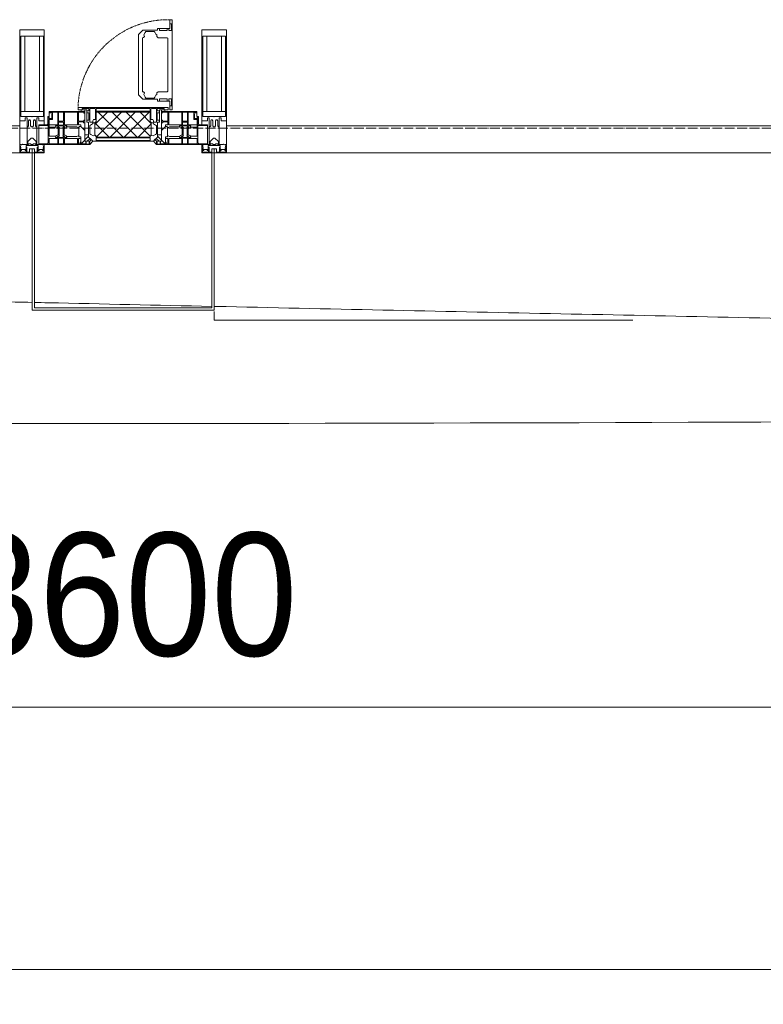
# Model space of a CAD drawing. Header units: millimetres. Extents: x 5617 to 110067, y 7718 to 195801.
# Tile 15 of 81: x 42053 to 43563, y 13620 to 15621. Entities that reach past the tile are written whole.
import ezdxf

# ---------------------------------------------------------------- set-up
doc = ezdxf.new("R2010")
doc.units = ezdxf.units.MM
doc.linetypes.add('-D1-02х01', pattern=[3, 2, -1])
doc.linetypes.add('ADSK_Линия сетки', pattern=[25, 20, -2.5, 0, -2.5])
for name, color, linetype, lineweight in [('Импосты витража', 7, 'Continuous', 18), ('Колонны', 7, 'Continuous', 18), ('Окна', 7, 'Continuous', 18), ('Оси', 7, 'Continuous', 9), ('Панели витража', 7, 'Continuous', 18), ('Размеры', 7, 'Continuous', 9), ('Размеры-100', 7, 'Continuous', 9), ('Форма', 7, 'Continuous', 18), ('Элементы узлов', 7, 'Continuous', 18)]:
    doc.layers.add(name, color=color, linetype=linetype, lineweight=lineweight)
doc.styles.add('Arial', font='arial.ttf', dxfattribs={"width": 0.9, "height": 250})
doc.dimstyles.new('Основной_2_5_мм', dxfattribs={"dimscale": 304.8, "dimtxt": 255.06485, "dimasz": 0.463911, "dimexe": 0.492126, "dimexo": 0.492126, "dimgap": 0.098425, "dimtad": 1, "dimdec": 0, "dimdsep": 46, "dimtxsty": 'Arial', "dimblk1": 'OBLIQUE', "dimblk2": 'OBLIQUE', "dimsah": 1, "dimcen": 0.09, "dimdle": 0.492126, "dimazin": 2, "dimtfac": 1, "dimtdec": 4, "dimtix": 1, "dimtmove": 0, "dimatfit": 3, "dimfxl": 1, "dimtvp": 1, "dimtolj": 1, "dimtzin": 0, "dimlwd": 20, "dimlwe": 20, "dimarcsym": 2})

# ---------------------------------------------------------------- blocks, each defined once
blk = doc.blocks.new('System Panel - A_PAN_Glass-7510832-МКСС_К4_L14_48_300_')
at = {"layer": 'Панели витража', "color": 253, "lineweight": 5, "true_color": 0xaaaaaa}
for p, q in [((656.25, 55), (-656.25, 55)), ((-656.25, 55), (-656.25, 0)), ((656.25, 0), (656.25, 55)), ((-656.25, 0), (656.25, 0))]:
    blk.add_line(p, q, dxfattribs=at)
blk = doc.blocks.new('A_PAN_Створка - 383мм п-7_1-V67-МКСС_К4_L14_48_300_')
at = {"layer": 'Панели витража', "lineweight": 5}
h = blk.add_hatch(dxfattribs=at)
h.set_pattern_fill('FP_7', color=256, style=0, pattern_type=2)
h.set_pattern_definition([(45, (-109750, -15350), (-14.1421356, 14.1421356), []), (135, (-109750, -15350), (-14.1421356, -14.1421356), [])])
h.paths.add_polyline_path([(-54.5, 31.8), (54.5, 31.8), (54.9, 34.1), (57.2, 36.4), (57.2, 60.8), (54.6, 63.4), (53.6, 82.7), (-54.6, 81.8), (-54.6, 63.4), (-57.2, 60.8), (-57.2, 36.4), (-54.9, 34.1)])
at = {"layer": 'Окна', "lineweight": 5}
for p, q in [((95.1, 270.5), (95.1, 252.9)), ((99.6, 270.5), (95.1, 270.5)), ((97.9, 262.4), (95.1, 262.4)), ((97.9, 262.4), (97.9, 248.4)), ((99.6, 270.5), (99.6, 87.5)), ((39.7, 249), (31.1, 240.4)), ((31.1, 117.6), (31.1, 240.4)), ((70.1, 249), (39.7, 249)), ((45, 244.7), (42.3, 239.8)), ((45.9, 246.8), (45, 244.7)), ((63.3, 246.8), (45.9, 246.8)), ((64.1, 245), (63.3, 246.8)), ((64.1, 245), (66.7, 241)), ((66.7, 241), (68.6, 239.7)), ((70.1, 252.9), (70.1, 249)), ((95.1, 252.9), (70.1, 252.9)), ((74.1, 248.4), (74.1, 252.9)), ((89.1, 248.4), (74.1, 248.4)), ((89.1, 252.9), (89.1, 248.4)), ((93.1, 248.4), (93.1, 252.9)), ((97.9, 248.4), (93.1, 248.4)), ((41.4, 234.2), (39.1, 233.8)), ((39.1, 179), (39.1, 233.8)), ((41.4, 234.2), (43.5, 236.3)), ((42.3, 239.8), (43.5, 236.3)), ((68.6, 239.7), (68.6, 236.4)), ((68.6, 236.4), (71.1, 233.9)), ((71.1, 233.9), (89.5, 233.9)), ((89.5, 233.9), (90.6, 232.8)), ((90.6, 125.2), (90.6, 232.8)), ((39.1, 179), (39.1, 124.2)), ((41.4, 123.8), (39.1, 124.2)), ((41.4, 123.8), (43.5, 121.7)), ((42.3, 118.2), (43.5, 121.7)), ((68.6, 121.6), (71.1, 124.1)), ((68.6, 118.3), (68.6, 121.6)), ((71.1, 124.1), (89.5, 124.1)), ((89.5, 124.1), (90.6, 125.2)), ((39.7, 109), (31.1, 117.6)), ((70.1, 109), (39.7, 109)), ((45, 113.3), (42.3, 118.2)), ((45.9, 111.2), (45, 113.3)), ((63.3, 111.2), (45.9, 111.2)), ((64.1, 113), (63.3, 111.2)), ((64.1, 113), (66.7, 117)), ((66.7, 117), (68.6, 118.3)), ((70.1, 105.1), (70.1, 109)), ((95.1, 105.1), (70.1, 105.1)), ((74.1, 109.6), (74.1, 105.1)), ((89.1, 109.6), (74.1, 109.6)), ((89.1, 105.1), (89.1, 109.6)), ((93.1, 109.6), (93.1, 105.1)), ((97.9, 109.6), (93.1, 109.6)), ((95.1, 87.5), (95.1, 105.1)), ((97.9, 95.6), (97.9, 109.6)), ((-150, 84), (-78, 84)), ((-150, 73.5), (-150, 84)), ((-91.5, 92), (91.5, 92)), ((-91.5, 87.5), (-91.5, 92)), ((-73.9, 87.5), (-91.5, 87.5)), ((-78, 84), (-78, 23.5)), ((-73.9, 62.5), (-73.9, 87.5)), ((73.9, 87.5), (73.9, 62.5)), ((91.5, 87.5), (73.9, 87.5)), ((78, 84), (150, 84)), ((78, 23.5), (78, 84)), ((91.5, 92), (91.5, 87.5)), ((97.9, 95.6), (95.1, 95.6)), ((99.6, 87.5), (95.1, 87.5)), ((150, 84), (150, 73.5)), ((-153, 73.5), (-150, 73.5)), ((-153, 60), (-153, 73.5)), ((-70, 62.5), (-73.9, 62.5)), ((-70, 32.1), (-70, 62.5)), ((70, 62.5), (70, 32.1)), ((73.9, 62.5), (70, 62.5)), ((150, 73.5), (153, 73.5)), ((153, 73.5), (153, 60)), ((-171, 57), (-156, 57)), ((-171, 17), (-171, 57)), ((156, 57), (171, 57)), ((171, 57), (171, 17)), ((-78, 23.5), (-67.9, 23.5)), ((-61.4, 23.5), (-70, 32.1)), ((-67.9, 23.5), (-64.6, 26.8)), ((-67.9, 17), (-67.9, 23.5)), ((-61.4, 23.5), (-67.9, 17)), ((-64.6, 26.8), (-61.4, 23.5)), ((61.4, 23.5), (-61.4, 23.5)), ((70, 32.1), (61.4, 23.5)), ((61.4, 23.5), (64.6, 26.8)), ((67.9, 17), (61.4, 23.5)), ((64.6, 26.8), (67.9, 23.5)), ((67.9, 23.5), (67.9, 17)), ((67.9, 23.5), (78, 23.5)), ((-67.9, 17), (-171, 17)), ((171, 17), (67.9, 17))]:
    blk.add_line(p, q, dxfattribs=at)
at = {"layer": 'Окна', "color": 253, "lineweight": 5, "true_color": 0xaaaaaa}
for p, q in [((-148.5, 82.5), (-132.4, 82.5)), ((-148.5, 81), (-148.5, 82.5)), ((-143.5, 81), (-148.5, 81)), ((-143.5, 68), (-143.5, 81)), ((-132.4, 56.6), (-132.4, 82.5)), ((-131, 82.5), (-120.8, 82.5)), ((-131, 82.5), (-131, 64.6)), ((-120.8, 82.5), (-120.8, 64.6)), ((-119.3, 82.5), (-92.5, 82.5)), ((-119.3, 56.6), (-119.3, 82.5)), ((-92.5, 56.6), (-92.5, 82.5)), ((-90.8, 82.5), (-79.5, 82.5)), ((-90.8, 64.6), (-90.8, 82.5)), ((-85, 84), (-85, 87.5)), ((-85, 87.5), (-78, 87.5)), ((-78, 84), (-85, 84)), ((-79.5, 82.5), (-79.5, 80.6)), ((-79.5, 80.6), (-78, 80.6)), ((-78, 87.5), (-78, 84)), ((78, 87.5), (78, 84)), ((85, 87.5), (78, 87.5)), ((78, 84), (85, 84)), ((79.5, 80.6), (78, 80.6)), ((90.8, 82.5), (79.5, 82.5)), ((79.5, 82.5), (79.5, 80.6)), ((85, 84), (85, 87.5)), ((90.8, 64.6), (90.8, 82.5)), ((119.3, 82.5), (92.5, 82.5)), ((92.5, 56.6), (92.5, 82.5)), ((119.3, 56.6), (119.3, 82.5)), ((120.8, 82.5), (120.8, 64.6)), ((131, 82.5), (120.8, 82.5)), ((131, 82.5), (131, 64.6)), ((132.4, 56.6), (132.4, 82.5)), ((148.5, 82.5), (132.4, 82.5)), ((143.5, 81), (148.5, 81)), ((143.5, 68), (143.5, 81)), ((148.5, 81), (148.5, 82.5)), ((-152, 20), (-152, 73.5)), ((-150.5, 69.5), (-150.5, 73.5)), ((-145, 69.5), (-150.5, 69.5)), ((-150.5, 33.6), (-150.5, 68)), ((-150.5, 68), (-143.5, 68)), ((-145, 69.5), (-145, 79.5)), ((-131, 64.6), (-120.8, 64.6)), ((-131, 56.5), (-131, 62.6)), ((-120.8, 62.6), (-131, 62.6)), ((-120.8, 56.5), (-120.8, 62.6)), ((-80.1, 64.6), (-90.8, 64.6)), ((-90.8, 62.7), (-90.8, 56.6)), ((-80.4, 62.7), (-90.8, 62.7)), ((-80.4, 61.1), (-80.4, 62.7)), ((-78, 61.1), (-80.4, 61.1)), ((-80.1, 66.1), (-80.1, 64.6)), ((-78, 66.1), (-80.1, 66.1)), ((-78, 66.1), (-78, 61.1)), ((78, 66.1), (78, 61.1)), ((78, 66.1), (80.1, 66.1)), ((78, 61.1), (80.4, 61.1)), ((80.1, 66.1), (80.1, 64.6)), ((80.1, 64.6), (90.8, 64.6)), ((80.4, 62.7), (90.8, 62.7)), ((80.4, 61.1), (80.4, 62.7)), ((90.8, 62.7), (90.8, 56.6)), ((131, 64.6), (120.8, 64.6)), ((120.8, 56.5), (120.8, 62.6)), ((120.8, 62.6), (131, 62.6)), ((131, 56.5), (131, 62.6)), ((150.5, 68), (143.5, 68)), ((145, 69.5), (145, 79.5)), ((145, 69.5), (150.5, 69.5)), ((150.5, 69.5), (150.5, 73.5)), ((150.5, 33.6), (150.5, 68)), ((152, 20), (152, 73.5)), ((-171, 55.5), (-152, 55.5)), ((-150.5, 56.6), (-132.4, 56.6)), ((-136.4, 52.4), (-150.5, 52.4)), ((-137.2, 54.8), (-135.8, 50.8)), ((-132.5, 54.8), (-137.2, 54.8)), ((-132.1, 49), (-135.8, 50.8)), ((-132.5, 53.8), (-133.4, 52)), ((-133.4, 52), (-130.1, 50.4)), ((-132.5, 53.8), (-132.5, 54.8)), ((-132.1, 49), (-132.1, 36.8)), ((-131, 56.5), (-120.8, 56.5)), ((-131, 55.1), (-131, 52.7)), ((-120.8, 55.1), (-131, 55.1)), ((-129.4, 51.1), (-131, 52.7)), ((-130.1, 50.4), (-129.4, 51.1)), ((-130.1, 35.3), (-130.1, 50.4)), ((-122.4, 51.1), (-120.8, 52.7)), ((-121.7, 50.4), (-122.4, 51.1)), ((-118.4, 52), (-121.7, 50.4)), ((-121.7, 35.3), (-121.7, 50.4)), ((-120.8, 55.1), (-120.8, 52.7)), ((-119.7, 49), (-115.9, 50.8)), ((-119.7, 49), (-119.7, 36.8)), ((-92.5, 56.6), (-119.3, 56.6)), ((-119.3, 54.8), (-114.6, 54.8)), ((-119.3, 53.8), (-119.3, 54.8)), ((-119.3, 53.8), (-118.4, 52)), ((-114.6, 54.8), (-115.9, 50.8)), ((-94.1, 52.5), (-115.3, 52.5)), ((-89.9, 50.9), (-94.1, 52.5)), ((-90.8, 56.6), (-85.9, 56.6)), ((-89.9, 52.2), (-88.6, 53.5)), ((-89.9, 52.2), (-89.9, 50.9)), ((-89.9, 35.1), (-89.9, 50.9)), ((-85.9, 53.5), (-88.6, 53.5)), ((-85.9, 56.6), (-85.9, 53.5)), ((-85.9, 53.5), (-78, 45.6)), ((-78, 45.6), (-78, 36.8)), ((85.9, 53.5), (78, 45.6)), ((78, 45.6), (78, 36.8)), ((85.9, 56.6), (85.9, 53.5)), ((90.8, 56.6), (85.9, 56.6)), ((85.9, 53.5), (88.6, 53.5)), ((89.9, 52.2), (88.6, 53.5)), ((89.9, 50.9), (94.1, 52.5)), ((89.9, 52.2), (89.9, 50.9)), ((89.9, 35.1), (89.9, 50.9)), ((92.5, 56.6), (119.3, 56.6)), ((94.1, 52.5), (115.3, 52.5)), ((114.6, 54.8), (115.9, 50.8)), ((119.3, 54.8), (114.6, 54.8)), ((119.7, 49), (115.9, 50.8)), ((119.3, 53.8), (118.4, 52)), ((118.4, 52), (121.7, 50.4)), ((119.3, 53.8), (119.3, 54.8)), ((119.7, 49), (119.7, 36.8)), ((131, 56.5), (120.8, 56.5)), ((120.8, 55.1), (120.8, 52.7)), ((120.8, 55.1), (131, 55.1)), ((122.4, 51.1), (120.8, 52.7)), ((121.7, 50.4), (122.4, 51.1)), ((121.7, 35.3), (121.7, 50.4)), ((129.4, 51.1), (131, 52.7)), ((130.1, 50.4), (129.4, 51.1)), ((133.4, 52), (130.1, 50.4)), ((130.1, 35.3), (130.1, 50.4)), ((131, 55.1), (131, 52.7)), ((132.1, 49), (135.8, 50.8)), ((132.1, 49), (132.1, 36.8)), ((150.5, 56.6), (132.4, 56.6)), ((132.5, 54.8), (137.2, 54.8)), ((132.5, 53.8), (132.5, 54.8)), ((132.5, 53.8), (133.4, 52)), ((137.2, 54.8), (135.8, 50.8)), ((136.4, 52.4), (150.5, 52.4)), ((171, 55.5), (152, 55.5)), ((-136.3, 33.6), (-150.5, 33.6)), ((-150.5, 29.4), (-132.4, 29.4)), ((-150.5, 17), (-150.5, 29.4)), ((-137.2, 31), (-135.8, 35)), ((-132.5, 31), (-137.2, 31)), ((-132.1, 36.8), (-135.8, 35)), ((-133.4, 33.7), (-130.1, 35.3)), ((-132.5, 31.9), (-133.4, 33.7)), ((-132.5, 31.9), (-132.5, 31)), ((-132.4, 29.4), (-132.4, 18.6)), ((-129.4, 34.6), (-131, 33)), ((-131, 30.9), (-131, 33)), ((-120.8, 30.9), (-131, 30.9)), ((-131, 29.5), (-120.8, 29.5)), ((-131, 18.2), (-131, 29.5)), ((-130.1, 35.3), (-129.4, 34.6)), ((-121.7, 35.3), (-122.4, 34.6)), ((-122.4, 34.6), (-120.8, 33)), ((-118.4, 33.7), (-121.7, 35.3)), ((-120.8, 30.9), (-120.8, 33)), ((-120.8, 18.2), (-120.8, 29.5)), ((-119.7, 36.8), (-115.9, 35)), ((-119.3, 31.9), (-118.4, 33.7)), ((-119.3, 31.9), (-119.3, 31)), ((-119.3, 31), (-114.6, 31)), ((-92.5, 29.4), (-119.3, 29.4)), ((-119.3, 29.4), (-119.3, 18.6)), ((-114.6, 31), (-115.9, 35)), ((-94.1, 33.5), (-115.4, 33.5)), ((-89.9, 35.1), (-94.1, 33.5)), ((-92.5, 18.6), (-92.5, 29.4)), ((-90.8, 18.5), (-90.8, 29.4)), ((-90.8, 29.4), (-85.9, 29.4)), ((-89.9, 32.5), (-89.9, 35.1)), ((-85.9, 32.5), (-89.9, 32.5)), ((-87.3, 21.9), (-85.9, 21.9)), ((-87.3, 20.4), (-87.3, 21.9)), ((-87.3, 20.4), (-87.3, 18.5)), ((-84.8, 20.4), (-87.3, 20.4)), ((-85.9, 29.4), (-85.9, 32.5)), ((-85.9, 21.9), (-85.9, 29.4)), ((-85.9, 18.2), (-85.9, 20.4)), ((-83.4, 20.4), (-84.8, 20.4)), ((-70, 33.8), (-83.4, 20.4)), ((-78, 36.8), (-70, 36.8)), ((-75.9, 23.5), (-73, 23.5)), ((-75.9, 21.5), (-75.9, 23.5)), ((-75.9, 21.5), (-75.9, 18.2)), ((-74.9, 21.5), (-75.9, 21.5)), ((-74.9, 17.9), (-74.9, 21.5)), ((-67.2, 29.3), (-73, 23.5)), ((-70, 36.8), (-70, 33.8)), ((-68.9, 21.5), (-68.9, 17.9)), ((-67.9, 21.5), (-68.9, 21.5)), ((-67.9, 23.5), (-64.6, 26.8)), ((-67.9, 21.5), (-67.9, 23.5)), ((-64.6, 26.8), (-67.2, 29.3)), ((64.6, 26.8), (67.2, 29.3)), ((67.9, 23.5), (64.6, 26.8)), ((67.2, 29.3), (73, 23.5)), ((67.9, 21.5), (67.9, 23.5)), ((67.9, 21.5), (68.9, 21.5)), ((68.9, 21.5), (68.9, 17.9)), ((70, 36.8), (70, 33.8)), ((78, 36.8), (70, 36.8)), ((70, 33.8), (83.4, 20.4)), ((75.9, 23.5), (73, 23.5)), ((74.9, 21.5), (75.9, 21.5)), ((74.9, 17.9), (74.9, 21.5)), ((75.9, 21.5), (75.9, 23.5)), ((75.9, 21.5), (75.9, 18.2)), ((83.4, 20.4), (84.8, 20.4)), ((84.8, 20.4), (87.3, 20.4)), ((85.9, 32.5), (89.9, 32.5)), ((85.9, 29.4), (85.9, 32.5)), ((85.9, 21.9), (85.9, 29.4)), ((90.8, 29.4), (85.9, 29.4)), ((87.3, 21.9), (85.9, 21.9)), ((85.9, 18.2), (85.9, 20.4)), ((87.3, 20.4), (87.3, 21.9)), ((87.3, 20.4), (87.3, 18.5)), ((89.9, 35.1), (94.1, 33.5)), ((89.9, 32.5), (89.9, 35.1)), ((90.8, 18.5), (90.8, 29.4)), ((92.5, 18.6), (92.5, 29.4)), ((92.5, 29.4), (119.3, 29.4)), ((94.1, 33.5), (115.4, 33.5)), ((114.6, 31), (115.9, 35)), ((119.3, 31), (114.6, 31)), ((119.7, 36.8), (115.9, 35)), ((118.4, 33.7), (121.7, 35.3)), ((119.3, 31.9), (118.4, 33.7)), ((119.3, 31.9), (119.3, 31)), ((119.3, 29.4), (119.3, 18.6)), ((122.4, 34.6), (120.8, 33)), ((120.8, 30.9), (120.8, 33)), ((120.8, 30.9), (131, 30.9)), ((120.8, 18.2), (120.8, 29.5)), ((131, 29.5), (120.8, 29.5)), ((121.7, 35.3), (122.4, 34.6)), ((130.1, 35.3), (129.4, 34.6)), ((129.4, 34.6), (131, 33)), ((133.4, 33.7), (130.1, 35.3)), ((131, 30.9), (131, 33)), ((131, 18.2), (131, 29.5)), ((132.1, 36.8), (135.8, 35)), ((150.5, 29.4), (132.4, 29.4)), ((132.4, 29.4), (132.4, 18.6)), ((132.5, 31.9), (133.4, 33.7)), ((132.5, 31.9), (132.5, 31)), ((132.5, 31), (137.2, 31)), ((137.2, 31), (135.8, 35)), ((136.3, 33.6), (150.5, 33.6)), ((150.5, 17), (150.5, 29.4)), ((-171, 18.5), (-153.5, 18.5)), ((-153.5, 18.5), (-152, 20)), ((-132.4, 18.6), (-150.5, 18.6)), ((-120.8, 18.2), (-131, 18.2)), ((-119.3, 18.6), (-92.5, 18.6)), ((-87.3, 18.5), (-90.8, 18.5)), ((-75.9, 18.2), (-85.9, 18.2)), ((-68.9, 17.9), (-74.9, 17.9)), ((68.9, 17.9), (74.9, 17.9)), ((75.9, 18.2), (85.9, 18.2)), ((87.3, 18.5), (90.8, 18.5)), ((119.3, 18.6), (92.5, 18.6)), ((120.8, 18.2), (131, 18.2)), ((132.4, 18.6), (150.5, 18.6)), ((153.5, 18.5), (152, 20)), ((171, 18.5), (153.5, 18.5))]:
    blk.add_line(p, q, dxfattribs=at)
at = {"layer": 'Окна', "linetype": '-D1-02х01', "lineweight": 5}
blk.add_arc((91.4, 87.5), 183, 88.8555, 178.5909, dxfattribs=at)
at = {"layer": 'Окна', "lineweight": 5}
for centre, start, end in [((-156, 60), 270, 360), ((156, 60), 180, 270)]:
    blk.add_arc(centre, 3, start, end, dxfattribs=at)
at = {"layer": 'Элементы узлов', "color": 253, "lineweight": 5, "true_color": 0xaaaaaa}
for p, q in [((-91.5, 92), (-91.5, 87.5)), ((-91.5, 92), (91.5, 92)), ((-91.5, 87.5), (-73.9, 87.5)), ((-83.4, 90.3), (-69.4, 90.3)), ((-83.4, 90.3), (-83.4, 87.5)), ((-73.9, 87.5), (-73.9, 62.5)), ((-69.4, 85.5), (-73.9, 85.5)), ((-73.9, 81.5), (-69.4, 81.5)), ((-69.4, 90.3), (-69.4, 85.5)), ((-69.4, 81.5), (-69.4, 66.5)), ((-67.9, 89.3), (-66.9, 90.3)), ((-67.9, 62.5), (-67.9, 89.3)), ((-66.9, 90.3), (-57.4, 90.3)), ((-57.4, 90.3), (-56.4, 89.4)), ((-56.4, 89.4), (-56.4, 67.7)), ((-53.9, 90.3), (-54.9, 89.3)), ((-54.9, 89.3), (-54.9, 85.6)), ((-54.9, 85.6), (-53.9, 84.6)), ((-54.9, 81.9), (-53.8, 83)), ((-54.9, 63.5), (-54.9, 81.9)), ((-53.6, 82.7), (-54.6, 81.8)), ((-54.6, 81.8), (-54.6, 63.4)), ((53.9, 90.3), (-53.9, 90.3)), ((-53.9, 84.6), (53.9, 84.6)), ((53.8, 83), (-53.8, 83)), ((53.6, 82.7), (-53.6, 82.7)), ((54.6, 81.8), (53.6, 82.7)), ((54.9, 81.9), (53.8, 83)), ((53.9, 90.3), (54.9, 89.3)), ((54.9, 85.6), (53.9, 84.6)), ((54.6, 63.4), (54.6, 81.8)), ((54.9, 89.3), (54.9, 85.6)), ((54.9, 63.5), (54.9, 81.9)), ((57.4, 90.3), (56.4, 89.4)), ((56.4, 89.4), (56.4, 67.7)), ((66.9, 90.3), (57.4, 90.3)), ((67.9, 89.3), (66.9, 90.3)), ((67.9, 62.5), (67.9, 89.3)), ((69.4, 90.3), (69.4, 85.5)), ((83.4, 90.3), (69.4, 90.3)), ((69.4, 85.5), (73.9, 85.5)), ((69.4, 81.5), (69.4, 66.5)), ((73.9, 81.5), (69.4, 81.5)), ((91.5, 87.5), (73.9, 87.5)), ((73.9, 87.5), (73.9, 62.5)), ((83.4, 90.3), (83.4, 87.5)), ((91.5, 92), (91.5, 87.5)), ((-69.4, 66.5), (-73.9, 66.5)), ((-73.9, 62.5), (-70, 62.5)), ((-70, 62.5), (-70, 32.1)), ((-61.7, 62.5), (-67.9, 62.5)), ((-62, 59.1), (-60.7, 61)), ((-60.1, 67.7), (-61.7, 64.9)), ((-61.7, 64.9), (-61.7, 62.5)), ((-60.7, 61), (-57.4, 61)), ((-56.4, 67.7), (-60.1, 67.7)), ((-57.4, 61), (-54.9, 63.5)), ((-54.6, 63.4), (-57.2, 60.8)), ((-57.2, 60.8), (-57.2, 36.4)), ((57.2, 60.8), (54.6, 63.4)), ((57.4, 61), (54.9, 63.5)), ((56.4, 67.7), (60.1, 67.7)), ((57.2, 36.4), (57.2, 60.8)), ((60.7, 61), (57.4, 61)), ((60.1, 67.7), (61.7, 64.9)), ((62, 59.1), (60.7, 61)), ((61.7, 64.9), (61.7, 62.5)), ((61.7, 62.5), (67.9, 62.5)), ((69.4, 66.5), (73.9, 66.5)), ((70, 62.5), (70, 32.1)), ((73.9, 62.5), (70, 62.5)), ((-66, 56.5), (-67.8, 55.7)), ((-67.8, 55.7), (-67.8, 38.3)), ((-66, 56.5), (-62, 59.1)), ((66, 56.5), (62, 59.1)), ((66, 56.5), (67.8, 55.7)), ((67.8, 55.7), (67.8, 38.3)), ((-70, 32.1), (-61.4, 23.5)), ((-67.8, 38.3), (-65.7, 37.4)), ((-65.7, 37.4), (-60.8, 34.7)), ((61.4, 23.5), (-61.4, 23.5)), ((-60.8, 34.7), (-57.3, 35.9)), ((-55.2, 33.8), (-57.3, 35.9)), ((-57.2, 36.4), (-54.9, 34.1)), ((-55.2, 33.8), (-54.8, 31.5)), ((-54.9, 34.1), (-54.5, 31.8)), ((-53.9, 30.5), (-54.9, 29.5)), ((-54.9, 29.5), (-54.9, 25.8)), ((-54.9, 25.8), (-53.9, 24.8)), ((0, 31.5), (-54.8, 31.5)), ((-54.5, 31.8), (54.5, 31.8)), ((53.9, 30.5), (-53.9, 30.5)), ((-53.9, 24.8), (53.9, 24.8)), ((0, 31.5), (54.8, 31.5)), ((53.9, 30.5), (54.9, 29.5)), ((54.9, 25.8), (53.9, 24.8)), ((54.5, 31.8), (54.9, 34.1)), ((55.2, 33.8), (54.8, 31.5)), ((54.9, 34.1), (57.2, 36.4)), ((54.9, 29.5), (54.9, 25.8)), ((55.2, 33.8), (57.3, 35.9)), ((60.8, 34.7), (57.3, 35.9)), ((65.7, 37.4), (60.8, 34.7)), ((70, 32.1), (61.4, 23.5)), ((67.8, 38.3), (65.7, 37.4))]:
    blk.add_line(p, q, dxfattribs=at)
blk = doc.blocks.new('Rectangular Mullion - 50Wx250H-V80-МКСС_К4_L14_48_300_')
at = {"layer": 'Элементы узлов', "color": 253, "lineweight": 5, "true_color": 0xaaaaaa}
for p, q in [((-25, 65.2), (-25, 250)), ((-25, 250), (0, 250)), ((25, 250), (0, 250)), ((25, 65.2), (25, 250)), ((-23, 237.3), (0, 237.3)), ((-23, 237.3), (-23, 73.6)), ((-14.9, 84), (-14.9, 237.3)), ((23, 237.3), (0, 237.3)), ((14.9, 84), (14.9, 237.3)), ((23, 237.3), (23, 73.6)), ((0, 84), (-23, 84)), ((0, 84), (23, 84)), ((-14, 65.2), (-25, 65.2)), ((-0.5, 73.6), (-23, 73.6)), ((-14, 71.3), (-14, 65.2)), ((-10, 71.3), (-14, 71.3)), ((-10, 53), (-10, 71.3)), ((-7, 65.2), (-5.9, 67.3)), ((-7, 65.2), (-7, 54.7)), ((-4.1, 67.3), (-5.9, 67.3)), ((-4.1, 67.3), (-2.9, 65.1)), ((-2.9, 65.1), (-2.9, 54.6)), ((0.5, 73.6), (23, 73.6)), ((4.1, 67.3), (2.9, 65.1)), ((2.9, 65.1), (2.9, 54.6)), ((4.1, 67.3), (5.9, 67.3)), ((7, 65.2), (5.9, 67.3)), ((7, 65.2), (7, 54.7)), ((10, 71.3), (14, 71.3)), ((10, 53), (10, 71.3)), ((14, 71.3), (14, 65.2)), ((14, 65.2), (25, 65.2)), ((-8.7, 53), (-10, 53)), ((-10, 53), (-10, 17)), ((-8.7, 53), (-7, 54.7)), ((-1.3, 53), (-2.9, 54.6)), ((0, 53), (-1.3, 53)), ((0, 53), (1.3, 53)), ((1.3, 53), (2.9, 54.6)), ((8.7, 53), (7, 54.7)), ((8.7, 53), (10, 53)), ((10, 53), (10, 17)), ((-8.5, 23), (-1.5, 30)), ((-8.5, 18.5), (-8.5, 23)), ((-1.5, 30), (0, 30)), ((1.5, 30), (0, 30)), ((8.5, 23), (1.5, 30)), ((8.5, 18.5), (8.5, 23)), ((-23.8, 14.6), (-25, 14.2)), ((-25, 0), (-25, 14.2)), ((-22.3, 17), (-23.8, 17)), ((-23.8, 17), (-23.8, 14.6)), ((-22.5, 10.6), (-23.8, 14.6)), ((-22.5, 10.6), (-23.7, 9.9)), ((-23.7, 1.3), (-23.7, 9.9)), ((-23.7, 1.3), (-11.8, 1.3)), ((-23.2, 10.2), (-22.5, 8)), ((-22.5, 8), (-22.5, 4.5)), ((-21.3, 4.5), (-22.5, 4.5)), ((-22.3, 17), (-22.3, 16)), ((-22.3, 16), (-21.3, 16)), ((-19, 17.6), (-21.3, 16)), ((-21.3, 4.5), (-21.3, 6.5)), ((-21.3, 6.5), (-14.2, 6.5)), ((-18.4, 16.6), (-19, 17.6)), ((-7.4, 16.6), (-18.4, 16.6)), ((-14.2, 6.5), (-14.2, 4.5)), ((-13.2, 4.5), (-14.2, 4.5)), ((-13.2, 4.5), (-12.2, 7.2)), ((-12.7, 7.6), (-11.3, 11.4)), ((-12.7, 7.6), (-11.8, 6.9)), ((-12.2, 9), (-12.2, 14.8)), ((-12.2, 14.8), (0, 14.8)), ((-11.8, 1.3), (-11.8, 6.9)), ((-10.5, 11.2), (-11.3, 11.4)), ((-10.5, 1.5), (-10.5, 11.2)), ((-4.8, 1.5), (-10.5, 1.5)), ((-10, 17), (-7.5, 17)), ((-7.5, 18.5), (-8.5, 18.5)), ((-7.5, 17), (-7.5, 18.5)), ((-7.4, 18), (-7.4, 16.6)), ((-2.6, 18), (-7.4, 18)), ((0, 8), (-4.8, 8)), ((-4.8, 1.5), (-4.8, 8)), ((-2.6, 18), (-2.6, 16.8)), ((-2.6, 16.8), (0, 16.8)), ((2.6, 16.8), (0, 16.8)), ((0, 14.8), (0, 16.8)), ((0, 14.8), (0, 16.8)), ((12.2, 14.8), (0, 14.8)), ((0, 0), (0, 8)), ((0, 8), (4.8, 8)), ((0, 0), (0, 8)), ((2.6, 18), (2.6, 16.8)), ((2.6, 18), (7.4, 18)), ((4.8, 1.5), (4.8, 8)), ((4.8, 1.5), (10.5, 1.5)), ((7.4, 18), (7.4, 16.6)), ((7.4, 16.6), (18.4, 16.6)), ((7.5, 18.5), (8.5, 18.5)), ((7.5, 17), (7.5, 18.5)), ((10, 17), (7.5, 17)), ((10.5, 11.2), (11.3, 11.4)), ((10.5, 1.5), (10.5, 11.2)), ((12.7, 7.6), (11.3, 11.4)), ((12.7, 7.6), (11.8, 6.9)), ((11.8, 1.3), (11.8, 6.9)), ((23.7, 1.3), (11.8, 1.3)), ((12.2, 9), (12.2, 14.8)), ((13.2, 4.5), (12.2, 7.2)), ((13.2, 4.5), (14.2, 4.5)), ((21.3, 6.5), (14.2, 6.5)), ((14.2, 6.5), (14.2, 4.5)), ((19.9, 17), (21.3, 16)), ((22.3, 16), (21.3, 16)), ((21.3, 4.5), (21.3, 6.5)), ((21.3, 4.5), (22.5, 4.5)), ((22.3, 17), (22.3, 16)), ((22.5, 10.6), (23.8, 14.6)), ((22.5, 10.6), (23.7, 9.9)), ((23.2, 10.2), (22.5, 8)), ((22.5, 8), (22.5, 4.5)), ((23.7, 1.3), (23.7, 9.9)), ((23.8, 17), (23.8, 14.6)), ((23.8, 14.6), (25, 14.2)), ((25, 0), (25, 14.2)), ((-25, 0), (0, 0)), ((25, 0), (0, 0))]:
    blk.add_line(p, q, dxfattribs=at)
for centre, start, end in [((-0.5, 73.1), 360, 90), ((0.5, 73.1), 90, 180)]:
    blk.add_arc(centre, 0.5, start, end, dxfattribs=at)
blk = doc.blocks.new('Rectangular Mullion - R_StandardFrame_50Wx250H-V81-МКСС_К4_L14_48_300_')
at = {"layer": 'Импосты витража', "color": 253, "lineweight": 5, "true_color": 0xaaaaaa}
for p, q in [((-25, -250), (-25, 0)), ((-25, 0), (0, 0)), ((5, 0), (25, 0)), ((25, 0), (25, -17)), ((25, -57), (25, -250)), ((25, -250), (-25, -250))]:
    blk.add_line(p, q, dxfattribs=at)
blk = doc.blocks.new('Rectangular Mullion - 50Wx250H-V82-МКСС_К4_L14_48_300_')
at = {"layer": 'Элементы узлов', "color": 253, "lineweight": 5, "true_color": 0xaaaaaa}
for p, q in [((-25, 65.2), (-25, 250)), ((-25, 250), (0, 250)), ((25, 250), (0, 250)), ((25, 65.2), (25, 250)), ((-23, 237.3), (0, 237.3)), ((-23, 237.3), (-23, 73.6)), ((-14.9, 84), (-14.9, 237.3)), ((23, 237.3), (0, 237.3)), ((14.9, 84), (14.9, 237.3)), ((23, 237.3), (23, 73.6)), ((0, 84), (-23, 84)), ((0, 84), (23, 84)), ((-14, 65.2), (-25, 65.2)), ((-0.5, 73.6), (-23, 73.6)), ((-14, 71.3), (-14, 65.2)), ((-10, 71.3), (-14, 71.3)), ((-10, 53), (-10, 71.3)), ((-7, 65.2), (-5.9, 67.3)), ((-7, 65.2), (-7, 54.7)), ((-4.1, 67.3), (-5.9, 67.3)), ((-4.1, 67.3), (-2.9, 65.1)), ((-2.9, 65.1), (-2.9, 54.6)), ((0.5, 73.6), (23, 73.6)), ((4.1, 67.3), (2.9, 65.1)), ((2.9, 65.1), (2.9, 54.6)), ((4.1, 67.3), (5.9, 67.3)), ((7, 65.2), (5.9, 67.3)), ((7, 65.2), (7, 54.7)), ((10, 71.3), (14, 71.3)), ((10, 53), (10, 71.3)), ((14, 71.3), (14, 65.2)), ((14, 65.2), (25, 65.2)), ((-8.7, 53), (-10, 53)), ((-10, 53), (-10, 17)), ((-8.7, 53), (-7, 54.7)), ((-1.3, 53), (-2.9, 54.6)), ((0, 53), (-1.3, 53)), ((0, 53), (1.3, 53)), ((1.3, 53), (2.9, 54.6)), ((8.7, 53), (7, 54.7)), ((8.7, 53), (10, 53)), ((10, 53), (10, 17)), ((-8.5, 23), (-1.5, 30)), ((-8.5, 18.5), (-8.5, 23)), ((-1.5, 30), (0, 30)), ((1.5, 30), (0, 30)), ((8.5, 23), (1.5, 30)), ((8.5, 18.5), (8.5, 23)), ((-23.8, 14.6), (-25, 14.2)), ((-25, 0), (-25, 14.2)), ((-23.8, 17), (-23.8, 14.6)), ((-22.5, 10.6), (-23.8, 14.6)), ((-22.5, 10.6), (-23.7, 9.9)), ((-23.7, 1.3), (-23.7, 9.9)), ((-23.7, 1.3), (-11.8, 1.3)), ((-23.2, 10.2), (-22.5, 8)), ((-22.5, 8), (-22.5, 4.5)), ((-21.3, 4.5), (-22.5, 4.5)), ((-22.3, 17), (-22.3, 16)), ((-22.3, 16), (-21.3, 16)), ((-19.9, 17), (-21.3, 16)), ((-21.3, 4.5), (-21.3, 6.5)), ((-21.3, 6.5), (-14.2, 6.5)), ((-7.4, 16.6), (-18.4, 16.6)), ((-14.2, 6.5), (-14.2, 4.5)), ((-13.2, 4.5), (-14.2, 4.5)), ((-13.2, 4.5), (-12.2, 7.2)), ((-12.7, 7.6), (-11.3, 11.4)), ((-12.7, 7.6), (-11.8, 6.9)), ((-12.2, 9), (-12.2, 14.8)), ((-12.2, 14.8), (0, 14.8)), ((-11.8, 1.3), (-11.8, 6.9)), ((-10.5, 11.2), (-11.3, 11.4)), ((-10.5, 1.5), (-10.5, 11.2)), ((-4.8, 1.5), (-10.5, 1.5)), ((-10, 17), (-7.5, 17)), ((-7.5, 18.5), (-8.5, 18.5)), ((-7.5, 17), (-7.5, 18.5)), ((-7.4, 18), (-7.4, 16.6)), ((-2.6, 18), (-7.4, 18)), ((0, 8), (-4.8, 8)), ((-4.8, 1.5), (-4.8, 8)), ((-2.6, 18), (-2.6, 16.8)), ((-2.6, 16.8), (0, 16.8)), ((2.6, 16.8), (0, 16.8)), ((0, 14.8), (0, 16.8)), ((0, 14.8), (0, 16.8)), ((12.2, 14.8), (0, 14.8)), ((0, 0), (0, 8)), ((0, 8), (4.8, 8)), ((0, 0), (0, 8)), ((2.6, 18), (2.6, 16.8)), ((2.6, 18), (7.4, 18)), ((4.8, 1.5), (4.8, 8)), ((4.8, 1.5), (10.5, 1.5)), ((7.4, 18), (7.4, 16.6)), ((7.4, 16.6), (18.4, 16.6)), ((7.5, 18.5), (8.5, 18.5)), ((7.5, 17), (7.5, 18.5)), ((10, 17), (7.5, 17)), ((10.5, 11.2), (11.3, 11.4)), ((10.5, 1.5), (10.5, 11.2)), ((12.7, 7.6), (11.3, 11.4)), ((12.7, 7.6), (11.8, 6.9)), ((11.8, 1.3), (11.8, 6.9)), ((23.7, 1.3), (11.8, 1.3)), ((12.2, 9), (12.2, 14.8)), ((13.2, 4.5), (12.2, 7.2)), ((13.2, 4.5), (14.2, 4.5)), ((21.3, 6.5), (14.2, 6.5)), ((14.2, 6.5), (14.2, 4.5)), ((18.4, 16.6), (19, 17.6)), ((19, 17.6), (21.3, 16)), ((22.3, 16), (21.3, 16)), ((21.3, 4.5), (21.3, 6.5)), ((21.3, 4.5), (22.5, 4.5)), ((22.3, 17), (22.3, 16)), ((22.3, 17), (23.8, 17)), ((22.5, 10.6), (23.8, 14.6)), ((22.5, 10.6), (23.7, 9.9)), ((23.2, 10.2), (22.5, 8)), ((22.5, 8), (22.5, 4.5)), ((23.7, 1.3), (23.7, 9.9)), ((23.8, 17), (23.8, 14.6)), ((23.8, 14.6), (25, 14.2)), ((25, 0), (25, 14.2)), ((-25, 0), (0, 0)), ((25, 0), (0, 0))]:
    blk.add_line(p, q, dxfattribs=at)
for centre, start, end in [((-0.5, 73.1), 360, 90), ((0.5, 73.1), 90, 180)]:
    blk.add_arc(centre, 0.5, start, end, dxfattribs=at)
blk = doc.blocks.new('Rectangular Mullion - R_StandardFrame_50Wx250H-V83-МКСС_К4_L14_48_300_')
at = {"layer": 'Импосты витража', "color": 253, "lineweight": 5, "true_color": 0xaaaaaa}
for p, q in [((-25, -17), (-25, 0)), ((-25, 0), (-5, 0)), ((0, 0), (25, 0)), ((25, 0), (25, -250)), ((-25, -250), (-25, -57)), ((25, -250), (-25, -250))]:
    blk.add_line(p, q, dxfattribs=at)
blk = doc.blocks.new('A_SLK_PAN_Type1 - Прямой тип панели Ф-1_1-7502082-МКСС_К4_L14_48_300_')
at = {"layer": 'Колонны', "lineweight": 5}
for p, q in [((-185, 320), (185, 320)), ((-185, 0), (-185, 320)), ((-180, 315), (-180, 0)), ((180, 315), (-180, 315)), ((180, 0), (180, 315)), ((185, 320), (185, 0)), ((-180, 0), (-185, 0)), ((185, 0), (180, 0))]:
    blk.add_line(p, q, dxfattribs=at)
blk = doc.blocks.new('A_OGR_PAN_Отлив - A_OGR_PAN_Отлив-6121976-МКСС_К4_L14_48_300_')
at = {"layer": 'Колонны', "color": 253, "lineweight": 5, "true_color": 0xaaaaaa}
for q in [(-681.2, -322.2), (168.8, -340)]:
    blk.add_line((-681.2, -340), q, dxfattribs=at)
blk = doc.blocks.new('135_SLK_K4_AR_FCD_rvt-1-МКСС_К4_L14_48_300_')
at = {"layer": 'Форма', "color": 253, "lineweight": 9, "true_color": 0xaaaaaa}
for points, knots in [([(108035.5, 15080), (108103, 15078.5), (108283.7, 15074.4), (108577.9, 15067.9), (108917.8, 15060.3), (109201, 15054), (109416.7, 15049.3), (109519.2, 15047.1), (109565, 15046.1)], [-0.75531123, -0.75531123, -0.75531123, -0.75531123, -0.75, -0.74107143, -0.73214286, -0.72321429, -0.71875, -0.71514398, -0.71514398, -0.71514398, -0.71514398]), ([(109569.8, 15046), (109579.1, 15045.8), (109699.2, 15043.1), (109819.3, 15040.5), (109930.1, 15038.1)], [-0.71501723, -0.71501723, -0.71501723, -0.71501723, -0.714285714, -0.70555672, -0.70555672, -0.70555672, -0.70555672]), ([(109935.1, 15038), (109935.9, 15038), (110050.2, 15035.5), (110277.6, 15030.6), (110617.5, 15023.4), (110957.6, 15016.3), (111184.3, 15011.6), (111297.6, 15009.3)], [-0.70542676, -0.70542676, -0.70542676, -0.70542676, -0.70535714, -0.69642857, -0.6875, -0.67857143, -0.66964286, -0.66964286, -0.66964286, -0.66964286])]:
    blk.add_open_spline(points, degree=3, knots=knots, dxfattribs=at)
at = {"layer": 'Форма', "color": 253, "lineweight": 5, "true_color": 0xaaaaaa}
blk.add_open_spline([(95358.1, 14980.4), (99924.1, 14882.9), (106327.8, 14767.5), (112943.9, 14812.1), (114517.6, 14829.1)], degree=3, knots=[30.45309, 30.45309, 30.45309, 30.45309, 55.669869, 63.594788, 63.594788, 63.594788, 63.594788], dxfattribs=at)
at = {"layer": 'Импосты витража', "color": 253, "lineweight": 5, "true_color": 0xaaaaaa}
for name, p in [('Rectangular Mullion - 50Wx250H-V80-МКСС_К4_L14_48_300_', (109565, 15350)), ('Rectangular Mullion - 50Wx250H-V82-МКСС_К4_L14_48_300_', (109935, 15350))]:
    blk.add_blockref(name, p, dxfattribs=at)
at = {"layer": 'Импосты витража', "color": 253, "lineweight": 5, "true_color": 0xaaaaaa, "extrusion": (0, 0, -1), "rotation": 180}
for name, p in [('Rectangular Mullion - R_StandardFrame_50Wx250H-V81-МКСС_К4_L14_48_300_', (-109565, 15350)), ('Rectangular Mullion - R_StandardFrame_50Wx250H-V83-МКСС_К4_L14_48_300_', (-109935, 15350))]:
    blk.add_blockref(name, p, dxfattribs=at)
at = {"layer": 'Колонны', "color": 253, "lineweight": 5, "true_color": 0xaaaaaa, "rotation": 180}
blk.add_blockref('A_SLK_PAN_Type1 - Прямой тип панели Ф-1_1-7502082-МКСС_К4_L14_48_300_', (109750, 15350), dxfattribs=at)
at = {"layer": 'Колонны', "color": 253, "lineweight": 5, "true_color": 0xaaaaaa}
blk.add_blockref('A_OGR_PAN_Отлив - A_OGR_PAN_Отлив-6121976-МКСС_К4_L14_48_300_', (110616.3, 15350), dxfattribs=at)
at = {"layer": 'Панели витража', "color": 253, "lineweight": 5, "true_color": 0xaaaaaa}
for name, p in [('A_PAN_Створка - 383мм п-7_1-V67-МКСС_К4_L14_48_300_', (109750, 15350)), ('System Panel - A_PAN_Glass-7510832-МКСС_К4_L14_48_300_', (108883.8, 15350)), ('System Panel - A_PAN_Glass-7510832-МКСС_К4_L14_48_300_', (110616.3, 15350))]:
    blk.add_blockref(name, p, dxfattribs=at)
blk = doc.blocks.new('DIMBLOCK5-МКСС_К4_L14_48_300_')
at = {"layer": 'Размеры-100', "lineweight": 20, "transparency": 16777216}
for p, q in [((40462.7, 14223.5), (40462.7, 14373.5)), ((44062.7, 14223.5), (44062.7, 14373.5)), ((40462.7, 14223.5), (44062.7, 14223.5)), ((40462.7, 14223.5), (40462.7, 14173.5)), ((44062.7, 14223.5), (44062.7, 14173.5))]:
    blk.add_line(p, q, dxfattribs=at)
at = {"layer": 'Размеры-100', "lineweight": 40, "transparency": 16777216}
for p, q in [((40462.7, 14223.5), (40533.4, 14294.2)), ((44062.7, 14223.5), (44133.4, 14294.2)), ((40462.7, 14223.5), (40392, 14152.8)), ((44062.7, 14223.5), (43992, 14152.8))]:
    blk.add_line(p, q, dxfattribs=at)
at = {"layer": 'Размеры-100', "color": 0, "lineweight": 20, "transparency": 16777216, "insert": (41917.4, 14578.1), "char_height": 250, "width": 828.765, "attachment_point": 1, "line_spacing_factor": 0.941778, "style": 'Arial'}
blk.add_mtext('3600', dxfattribs=at)
blk = doc.blocks.new('_Oblique')
at = {"color": 0, "linetype": 'ByBlock', "lineweight": -2}
blk.add_line((-0.5, -0.5), (0.5, 0.5), dxfattribs=at)
blk = doc.blocks.new('DIMBLOCK16-МКСС_К4_L14_48_300_')
at = {"layer": 'Размеры-100', "lineweight": 20, "transparency": 16777216}
for p, q in [((29662.7, 13690.7), (29662.7, 13840.7)), ((69262.7, 13690.7), (69262.7, 13840.7)), ((29512.7, 13690.7), (69412.7, 13690.7)), ((29662.7, 13690.7), (29662.7, 13640.7)), ((69262.7, 13690.7), (69262.7, 13640.7))]:
    blk.add_line(p, q, dxfattribs=at)
at = {"layer": 'Размеры-100', "lineweight": 40, "transparency": 16777216}
for p, q in [((29662.7, 13690.7), (29733.4, 13761.4)), ((69262.7, 13690.7), (69333.4, 13761.4)), ((29662.7, 13690.7), (29592, 13620)), ((69262.7, 13690.7), (69192, 13620))]:
    blk.add_line(p, q, dxfattribs=at)
at = {"layer": 'Размеры-100', "color": 0, "lineweight": 20, "transparency": 16777216, "insert": (49031.1, 14045.3), "char_height": 250, "width": 1035.956, "attachment_point": 1, "line_spacing_factor": 0.941778, "style": 'Arial'}
blk.add_mtext('39600', dxfattribs=at)

msp = doc.modelspace()

# ---------------------------------------------------------------- linework, layer by layer
at = {"layer": 'Оси', "linetype": 'ADSK_Линия сетки'}
msp.add_line((69432.7, 15400), (25313.5, 15400), dxfattribs=at)

# ---------------------------------------------------------------- block references
at = {"lineweight": 5}
msp.add_blockref('135_SLK_K4_AR_FCD_rvt-1-МКСС_К4_L14_48_300_', (-67487.3, 0), dxfattribs=at)

# ---------------------------------------------------------------- dimensions: what is measured, and where the dimension line sits
at = {"layer": 'Размеры', "lineweight": 20}
for base, p1, p2, override, picture, middle in [((44062.7, 14223.5), (40462.7, 14323.5), (44062.7, 14323.5), {"dimpost": '<>', "dimfxl": 3600}, 'DIMBLOCK5-МКСС_К4_L14_48_300_', (42262.7, 14381.3)), ((69262.7, 13690.7), (29662.7, 13790.7), (69262.7, 13790.7), {"dimpost": '<>', "dimfxl": 39600}, 'DIMBLOCK16-МКСС_К4_L14_48_300_', (49462.7, 13848.4))]:
    dim = msp.add_linear_dim(base=base, p1=p1, p2=p2, dimstyle='Основной_2_5_мм', override=override, dxfattribs=at)
    dim.commit()
    dim.dimension.update_dxf_attribs({"geometry": picture, "text_midpoint": middle})

doc.saveas('drawing.dxf')
